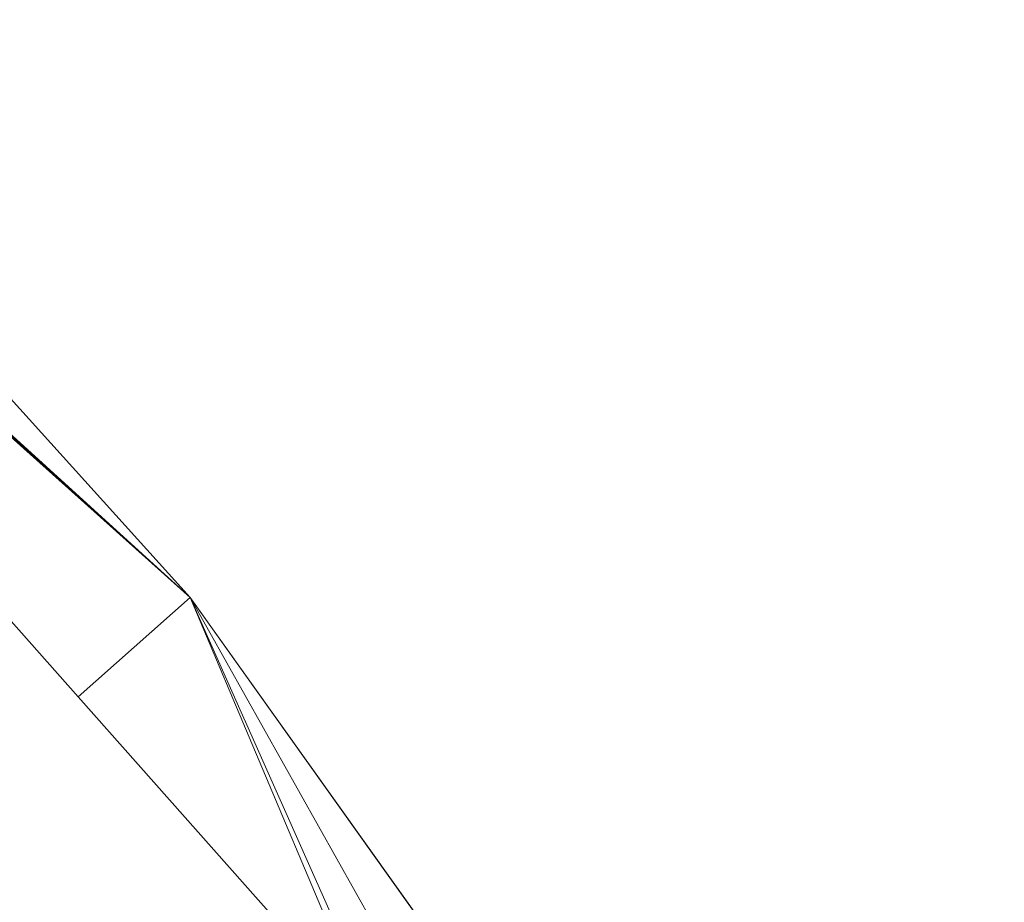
# Model space of a CAD drawing. Header units: millimetres. Extents: x -25.5 to 58.1, y -24 to 24.
# Tile 89 of 256: x -14.611 to -14.5954, y -14.9007 to -14.8867. Entities that reach past the tile are written whole.
import ezdxf

# ---------------------------------------------------------------- set-up
doc = ezdxf.new("R2010")
doc.units = ezdxf.units.MM
doc.layers.add('1', color=7, linetype='CONTINUOUS', true_color=0xffffff)

msp = doc.modelspace()

# ---------------------------------------------------------------- linework, layer by layer
at = {"layer": '1', "color": 11, "linetype": 'Continuous', "lineweight": 13}
for points in [[(-12.91936356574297, -14.43979050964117, 34.49999913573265), (-13.65260779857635, -13.43056559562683, 34.49999913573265), (-14.60277382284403, -14.48583137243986, 34.49999913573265), (-14.216598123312, -15.01735579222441, 34.49999913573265)], [(-14.60827793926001, -14.89587873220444, 34.01502594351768), (-15.01000020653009, -14.5341670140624, 34.01502594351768), (-15.01065213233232, -14.53563198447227, 23.59070256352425)], [(-15.01065213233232, -14.53563198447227, 23.59070256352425), (-14.99824319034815, -14.54103738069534, 23.58359657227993), (-14.60827793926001, -14.89587873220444, 34.01502594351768)], [(-14.60827793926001, -14.89587873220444, 34.01502594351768), (-14.99824319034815, -14.54103738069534, 23.58359657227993), (-14.79247119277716, -14.69180919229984, 23.52278493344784)], [(-14.79247119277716, -14.69180919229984, 23.52278493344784), (-14.61005210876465, -14.89745266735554, 23.5365703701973), (-14.60827793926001, -14.89587873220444, 34.01502594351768)], [(-14.60827793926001, -14.89587873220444, 34.01502594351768), (-14.61005210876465, -14.89745266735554, 23.5365703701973), (-14.59525432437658, -14.91413358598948, 23.53768981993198)], [(-14.60827793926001, -14.89587873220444, 34.01502594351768), (-14.46050405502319, -15.15879202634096, 23.63475784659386), (-14.39808402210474, -15.39224945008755, 23.79102073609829)], [(-14.59525432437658, -14.91413358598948, 23.53768981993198), (-14.46050405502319, -15.15879202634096, 23.63475784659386), (-14.60827793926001, -14.89587873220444, 34.01502594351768)], [(-14.39808402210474, -15.39224945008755, 23.79102073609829), (-14.38840851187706, -15.38971439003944, 34.01502594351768), (-14.60827793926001, -14.89587873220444, 34.01502594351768)]]:
    msp.add_3dface(points, dxfattribs=at)

doc.saveas('drawing.dxf')
